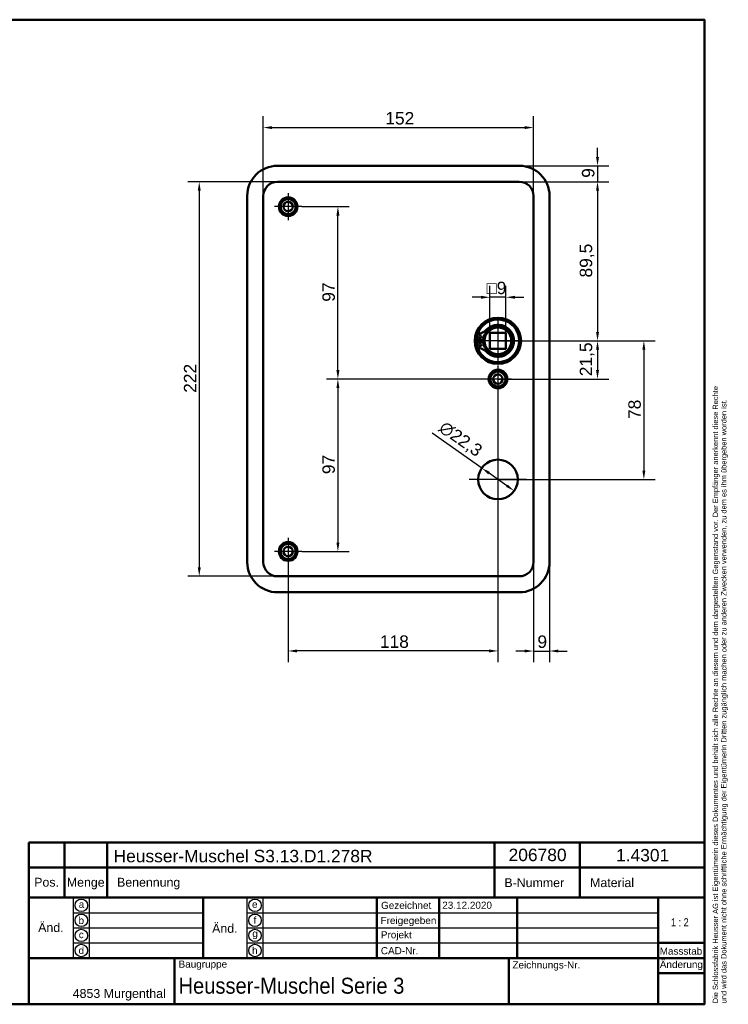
# Model space of a CAD drawing. Header units: millimetres. Extents: x 20 to 833, y 20 to 574.
# Tile 4 of 4: x 435 to 833, y 20 to 574. Entities that reach past the tile are written whole.
import ezdxf
from ezdxf.enums import TextEntityAlignment as Align

# ---------------------------------------------------------------- set-up
doc = ezdxf.new("R2010")
doc.units = ezdxf.units.MM
doc.header["$LTSCALE"] = 2
for name, color, linetype, lineweight in [('Bemaßungen(DIN)', 7, 'Continuous', 25), ('Mittelpunktmarkierung(DIN)', 7, 'Continuous', 25), ('Sichtbare Kanten(DIN)', 7, 'Continuous', 50), ('Skizziergeometrie(DIN)', 7, 'Continuous', 50), ('Skizzierlinie(DIN)', 7, 'Continuous', 25), ('Symbole(DIN)', 7, 'Continuous', 25)]:
    doc.layers.add(name, color=color, linetype=linetype, lineweight=lineweight)
doc.styles.add('Aktuell-DIN', font='arial.ttf')
doc.styles.add('STANDARD-DIN~0', font='arial.ttf')
doc.styles.add('Textstil10', font='arial.ttf')
doc.styles.add('Textstil41', font='arial.ttf', dxfattribs={"width": 0.8})
doc.styles.add('Textstil83', font='arial.ttf', dxfattribs={"width": 0.8})
doc.dimstyles.new('CAD-LAN', dxfattribs={"dimscale": 2, "dimtxt": 3.5, "dimasz": 2.5, "dimexe": 3.175, "dimexo": 0, "dimgap": 0.8, "dimtad": 1, "dimrnd": 1e-08, "dimtxsty": 'STANDARD-DIN~0', "dimcen": 0.09, "dimdle": 10, "dimclrd": 250, "dimclre": 250, "dimclrt": 250, "dimadec": 0, "dimazin": 2, "dimtfac": 1, "dimtmove": 0, "dimatfit": 3, "dimfxl": 1, "dimtolj": 1, "dimtzin": 0, "dimlwd": 25, "dimlwe": 25, "dimarcsym": 0})

# ---------------------------------------------------------------- blocks, each defined once
blk = doc.blocks.new('Ränder Standardrahmen')
at = {"layer": 'Skizziergeometrie(DIN)', "flags": 128}
blk.add_lwpolyline([(10, 10), (10, 287), (410, 287), (410, 10), (10, 10)], dxfattribs=at)
blk = doc.blocks.new('Schriftfelder Heusser')
at = {"layer": 'Skizziergeometrie(DIN)'}
for p, q in [((101, 229.92), (101, 236.92)), ((101, 236.92), (291, 236.92)), ((111, 229.92), (111, 236.92)), ((123, 229.92), (123, 236.92)), ((232, 229.92), (232, 236.92)), ((256, 229.92), (256, 236.92)), ((291, 236.92), (291, 229.92)), ((101, 191.42), (101, 229.92)), ((101, 229.92), (291, 229.92)), ((111, 229.92), (111, 221.42)), ((123, 229.92), (123, 221.42)), ((232, 229.92), (232, 221.42)), ((256, 229.92), (256, 221.42)), ((291, 229.92), (291, 191.42)), ((101, 221.42), (291, 221.42)), ((150, 221.42), (150, 204.42)), ((198.85, 221.42), (198.85, 204.42)), ((216.35, 221.42), (216.35, 204.42)), ((238.35, 221.42), (238.35, 204.42)), ((278, 221.42), (278, 191.42)), ((278, 208.67), (291, 208.67)), ((101, 204.42), (291, 204.42)), ((142, 204.42), (142, 191.42)), ((236, 204.42), (236, 191.42)), ((278, 200.17), (291, 200.17)), ((291, 191.42), (101, 191.42))]:
    blk.add_line(p, q, dxfattribs=at)
at = {"layer": 'Skizzierlinie(DIN)'}
for p, q in [((113.5, 221.42), (113.5, 204.42)), ((118, 221.42), (118, 204.42)), ((162.35, 221.42), (162.35, 204.42)), ((166.85, 221.42), (166.85, 204.42)), ((113.5, 217.17), (150, 217.17)), ((162.35, 217.17), (278, 217.17)), ((113.5, 212.92), (150, 212.92)), ((162.35, 212.92), (278, 212.92)), ((113.5, 208.67), (150, 208.67)), ((162.35, 208.67), (278, 208.67))]:
    blk.add_line(p, q, dxfattribs=at)
for centre in [(115.75, 219.25), (164.6, 219.25), (115.75, 215.04), (164.6, 215.04), (115.75, 210.79), (164.6, 210.79), (115.75, 206.54), (164.6, 206.54)]:
    blk.add_circle(centre, 1.75, dxfattribs=at)
at = {"layer": 'Symbole(DIN)', "color": 7, "insert": (293.33, 191.7), "char_height": 1.5, "width": 182.3003, "attachment_point": 1, "rotation": 90, "line_spacing_factor": 0.944221, "style": 'Aktuell-DIN'}
blk.add_mtext('\\fArial|b0|i0;\\H1.5000;Die Schlossfabrik Heusser AG ist Eigentümerin dieses Dokumentes und behält sich alle Rechte an diesem und dem dargestellten Gegenstand vor. Der Empfänger anerkennt diese Rechte\\Pund wird das Dokument nicht ohne schriftliche Ermächtigung der Eigentümerin Dritten zugänglich machen oder zu anderen Zwecken verwenden, zu dem es ihm übergeben worden ist.\\P ', dxfattribs=at)
at = {"layer": 'Symbole(DIN)', "color": 179, "true_color": 0x262659, "style": 'Aktuell-DIN'}
for s, insert, char_height, attachment_point in [('B-Nummer', (234.74, 225.62), 2.489, 4), ('Material', (265.02, 225.62), 2.489, 5), ('Pos.', (106, 227), 2.489, 2), ('Menge', (117, 227), 2.489, 2), ('Benennung', (125.81, 225.38), 2.489, 4), ('\\fArial|b0|i0;a', (115.81, 219.53), 2, 5), ('\\fArial|b0|i0;e', (164.54, 219.53), 2, 5), ('\\fArial|b0|i0;Gezeichnet', (200.05, 219.23), 2, 4), ('\\fArial|b0|i0;b', (115.75, 215), 2, 5), ('\\fArial|b0|i0;f', (164.55, 215.06), 2, 5), ('\\fArial|b0|i0;Freigegeben', (199.92, 216), 2, 1), ('\\fArial|b0|i0;c', (115.75, 211.01), 2, 5), ('\\fArial|b0|i0;g', (164.63, 211.05), 2, 5), ('\\fArial|b0|i0;Projekt', (200, 211.98), 2, 1), ('\\fArial|b0|i0;d', (115.76, 206.55), 2, 5), ('\\fArial|b0|i0;h', (164.55, 206.57), 2, 5), ('\\fArial|b0|i0;CAD-Nr.', (200, 207.5), 2, 1), ('\\fArial|b0|i0;\\H2.0000;Massstab', (284.39, 206.37), 2, 5), ('\\fArial|b0|i0;\\H2.0000;Baugruppe', (143.1, 203.73), 2, 1), ('\\fArial|b0|i0;Zeichnungs-Nr.', (237, 203.5), 2, 1), ('\\fArial|b0|i0;\\H2.5000;4853 Murgenthal', (113.33, 192.46), 2.5, 7)]:
    blk.add_mtext(s, dxfattribs=dict(at, insert=insert, char_height=char_height, attachment_point=attachment_point))
at = {"layer": 'Symbole(DIN)', "color": 179, "true_color": 0x262659, "attachment_point": 5, "style": 'Aktuell-DIN'}
for s, insert, char_height, width in [('Änd.', (107.21, 213), 2.489, 12.3494), ('Änd.', (156.12, 212.76), 2.489, 12.3494), ('\\fArial|b0|i0;Änderung', (284.51, 202.33), 2, 12.1143)]:
    blk.add_mtext(s, dxfattribs=dict(at, insert=insert, char_height=char_height, width=width))
at = {"layer": 'Symbole(DIN)', "color": 7, "insert": (143.1, 196.62), "char_height": 4.5, "width": 90.18, "attachment_point": 4, "style": 'Aktuell-DIN'}
blk.add_mtext('\\fArial|b0|i0;\\W0.90;\\H4.5000;Heusser-Muschel Serie 3', dxfattribs=at)
at = {"layer": 'Symbole(DIN)', "color": 179, "true_color": 0x262659, "style": 'Textstil10'}
blk.add_attdef('ERSTELLUNGSDATUM_001', (217.26, 218.29), '', height=2, dxfattribs=at)
at = {"layer": 'Symbole(DIN)', "color": 179, "true_color": 0x262659}
for tag, height, style, p in [('AUTOR', 2.49, 'Aktuell-DIN', (240.03, 219.26)), ('KONTROLLDATUM', 2, 'Textstil10', (217.42, 215.04)), ('KONTROLLIERT_VON', 2, 'Textstil10', (239.98, 215.05))]:
    blk.add_attdef(tag, text='', height=height, dxfattribs=dict(at, style=style)).set_placement(p, align=Align.MIDDLE_LEFT)
at = {"layer": 'Symbole(DIN)', "color": 7, "style": 'Textstil83', "width": 0.8}
blk.add_attdef('Anfänglicher_Ansichtsmaßstab_001', (281.57, 213.34), '', height=2.3, dxfattribs=at)
at = {"layer": 'Symbole(DIN)', "color": 179, "true_color": 0x262659, "style": 'Textstil10'}
blk.add_attdef('PROJEKT', text='', height=2, dxfattribs=at).set_placement((217.77, 209.72), align=Align.BOTTOM_LEFT)
at = {"layer": 'Symbole(DIN)', "color": 7, "style": 'Textstil41', "width": 0.8}
blk.add_attdef('STATUS', text='', height=5, dxfattribs=at).set_placement((284.53, 195.86), align=Align.MIDDLE_CENTER)
blk = doc.blocks.new('*D8')
at = {"layer": 'Bemaßungen(DIN)', "color": 250, "linetype": 'Continuous', "lineweight": 25, "true_color": 0x3f3f3f, "transparency": 16777216}
for p, q in [((571.85, 474.82), (571.85, 519.64)), ((723.85, 474.82), (723.85, 519.64)), ((576.85, 513.29), (718.85, 513.29))]:
    blk.add_line(p, q, dxfattribs=at)
at = {"layer": 'Bemaßungen(DIN)', "color": 250, "linetype": 'Continuous', "true_color": 0x3f3f3f, "transparency": 16777216}
for points in [[(576.85, 514.12), (576.85, 512.46), (571.85, 513.29)], [(718.85, 514.12), (718.85, 512.46), (723.85, 513.29)]]:
    blk.add_solid(points, dxfattribs=at)
at = {"layer": 'Defpoints', "color": 0, "linetype": 'Continuous', "transparency": 16777216}
for p in [(723.85, 513.29), (571.85, 474.82), (723.85, 474.82)]:
    blk.add_point(p, dxfattribs=at)
at = {"layer": 'Bemaßungen(DIN)', "color": 250, "linetype": 'Continuous', "lineweight": 25, "true_color": 0x3f3f3f, "transparency": 16777216, "insert": (640.48, 522.04), "char_height": 7, "attachment_point": 1, "style": 'STANDARD-DIN~0'}
blk.add_mtext('\\A1;152', dxfattribs=at)
blk = doc.blocks.new('*D9')
at = {"layer": 'Bemaßungen(DIN)', "color": 250, "linetype": 'Continuous', "lineweight": 25, "true_color": 0x3f3f3f, "transparency": 16777216}
for p, q in [((579.85, 482.82), (529.5, 482.82)), ((535.85, 477.82), (535.85, 265.82)), ((579.85, 260.82), (529.5, 260.82))]:
    blk.add_line(p, q, dxfattribs=at)
at = {"layer": 'Bemaßungen(DIN)', "color": 250, "linetype": 'Continuous', "true_color": 0x3f3f3f, "transparency": 16777216}
for points in [[(535.02, 477.82), (536.69, 477.82), (535.85, 482.82)], [(535.02, 265.82), (536.69, 265.82), (535.85, 260.82)]]:
    blk.add_solid(points, dxfattribs=at)
at = {"layer": 'Defpoints', "color": 0, "linetype": 'Continuous', "transparency": 16777216}
for p in [(579.85, 482.82), (535.85, 260.82), (579.85, 260.82)]:
    blk.add_point(p, dxfattribs=at)
at = {"layer": 'Bemaßungen(DIN)', "color": 250, "linetype": 'Continuous', "lineweight": 25, "true_color": 0x3f3f3f, "transparency": 16777216, "insert": (527.22, 364.06), "char_height": 7, "attachment_point": 1, "rotation": 90, "style": 'STANDARD-DIN~0'}
blk.add_mtext('\\A1;222', dxfattribs=at)
blk = doc.blocks.new('*D10')
at = {"layer": 'Bemaßungen(DIN)', "color": 250, "linetype": 'Continuous', "lineweight": 25, "true_color": 0x3f3f3f, "transparency": 16777216}
for p, q in [((715.85, 482.82), (766.2, 482.82)), ((759.85, 477.82), (759.85, 398.32)), ((703.85, 393.32), (766.2, 393.32))]:
    blk.add_line(p, q, dxfattribs=at)
at = {"layer": 'Bemaßungen(DIN)', "color": 250, "linetype": 'Continuous', "true_color": 0x3f3f3f, "transparency": 16777216}
for points in [[(759.02, 477.82), (760.69, 477.82), (759.85, 482.82)], [(759.02, 398.32), (760.69, 398.32), (759.85, 393.32)]]:
    blk.add_solid(points, dxfattribs=at)
at = {"layer": 'Defpoints', "color": 0, "linetype": 'Continuous', "transparency": 16777216}
for p in [(715.85, 482.82), (703.85, 393.32), (759.85, 393.32)]:
    blk.add_point(p, dxfattribs=at)
at = {"layer": 'Bemaßungen(DIN)', "color": 250, "linetype": 'Continuous', "lineweight": 25, "true_color": 0x3f3f3f, "transparency": 16777216, "insert": (749.84, 428.94), "char_height": 7, "attachment_point": 1, "rotation": 90, "style": 'STANDARD-DIN~0'}
blk.add_mtext('\\A1;89,5', dxfattribs=at)
blk = doc.blocks.new('*D11')
at = {"layer": 'Bemaßungen(DIN)', "color": 250, "linetype": 'Continuous', "lineweight": 25, "true_color": 0x3f3f3f, "transparency": 16777216}
for p, q in [((703.85, 393.32), (766.2, 393.32)), ((759.85, 388.32), (759.85, 376.82)), ((703.85, 371.82), (766.2, 371.82))]:
    blk.add_line(p, q, dxfattribs=at)
at = {"layer": 'Bemaßungen(DIN)', "color": 250, "linetype": 'Continuous', "true_color": 0x3f3f3f, "transparency": 16777216}
for points in [[(759.02, 388.32), (760.69, 388.32), (759.85, 393.32)], [(759.02, 376.82), (760.69, 376.82), (759.85, 371.82)]]:
    blk.add_solid(points, dxfattribs=at)
at = {"layer": 'Defpoints', "color": 0, "linetype": 'Continuous', "transparency": 16777216}
for p in [(703.85, 393.32), (703.85, 371.82), (759.85, 371.82)]:
    blk.add_point(p, dxfattribs=at)
at = {"layer": 'Bemaßungen(DIN)', "color": 250, "linetype": 'Continuous', "lineweight": 25, "true_color": 0x3f3f3f, "transparency": 16777216, "insert": (749.84, 373.39), "char_height": 7, "attachment_point": 1, "rotation": 90, "style": 'STANDARD-DIN~0'}
blk.add_mtext('\\A1;21,5', dxfattribs=at)
blk = doc.blocks.new('*D12')
at = {"layer": 'Bemaßungen(DIN)', "color": 250, "linetype": 'Continuous', "lineweight": 25, "true_color": 0x3f3f3f, "transparency": 16777216}
for p, q in [((759.85, 496.82), (759.85, 501.82)), ((715.85, 491.82), (766.2, 491.82)), ((759.85, 491.82), (759.85, 482.82)), ((715.85, 482.82), (766.2, 482.82)), ((759.85, 477.82), (759.85, 472.82))]:
    blk.add_line(p, q, dxfattribs=at)
at = {"layer": 'Bemaßungen(DIN)', "color": 250, "linetype": 'Continuous', "true_color": 0x3f3f3f, "transparency": 16777216}
for points in [[(759.02, 496.82), (760.69, 496.82), (759.85, 491.82)], [(759.02, 477.82), (760.69, 477.82), (759.85, 482.82)]]:
    blk.add_solid(points, dxfattribs=at)
at = {"layer": 'Defpoints', "color": 0, "linetype": 'Continuous', "transparency": 16777216}
for p in [(715.85, 491.82), (715.85, 482.82), (759.85, 482.82)]:
    blk.add_point(p, dxfattribs=at)
at = {"layer": 'Bemaßungen(DIN)', "color": 250, "linetype": 'Continuous', "lineweight": 25, "true_color": 0x3f3f3f, "transparency": 16777216, "insert": (751.1, 485.02), "char_height": 7, "attachment_point": 1, "rotation": 90, "style": 'STANDARD-DIN~0'}
blk.add_mtext('\\A1;9', dxfattribs=at)
blk = doc.blocks.new('*D13')
at = {"layer": 'Bemaßungen(DIN)', "color": 250, "linetype": 'Continuous', "lineweight": 25, "true_color": 0x3f3f3f, "transparency": 16777216}
for p, q in [((703.85, 393.32), (792.27, 393.32)), ((785.92, 388.32), (785.92, 320.32)), ((703.85, 315.32), (792.27, 315.32))]:
    blk.add_line(p, q, dxfattribs=at)
at = {"layer": 'Bemaßungen(DIN)', "color": 250, "linetype": 'Continuous', "true_color": 0x3f3f3f, "transparency": 16777216}
for points in [[(785.09, 388.32), (786.76, 388.32), (785.92, 393.32)], [(785.09, 320.32), (786.76, 320.32), (785.92, 315.32)]]:
    blk.add_solid(points, dxfattribs=at)
at = {"layer": 'Defpoints', "color": 0, "linetype": 'Continuous', "transparency": 16777216}
for p in [(703.85, 393.32), (703.85, 315.32), (785.92, 315.32)]:
    blk.add_point(p, dxfattribs=at)
at = {"layer": 'Bemaßungen(DIN)', "color": 250, "linetype": 'Continuous', "lineweight": 25, "true_color": 0x3f3f3f, "transparency": 16777216, "insert": (777.18, 349.33), "char_height": 7, "attachment_point": 1, "rotation": 90, "style": 'STANDARD-DIN~0'}
blk.add_mtext('\\A1;78', dxfattribs=at)
blk = doc.blocks.new('*D14')
at = {"layer": 'Bemaßungen(DIN)', "color": 250, "linetype": 'Continuous', "lineweight": 25, "true_color": 0x3f3f3f, "transparency": 16777216}
for p, q in [((593.5, 468.82), (620.19, 468.82)), ((613.84, 376.82), (613.84, 463.82)), ((703.85, 371.82), (607.49, 371.82))]:
    blk.add_line(p, q, dxfattribs=at)
at = {"layer": 'Bemaßungen(DIN)', "color": 250, "linetype": 'Continuous', "true_color": 0x3f3f3f, "transparency": 16777216}
for points in [[(613.01, 463.82), (614.68, 463.82), (613.84, 468.82)], [(613.01, 376.82), (614.68, 376.82), (613.84, 371.82)]]:
    blk.add_solid(points, dxfattribs=at)
at = {"layer": 'Defpoints', "color": 0, "linetype": 'Continuous', "transparency": 16777216}
for p in [(593.5, 468.82), (613.84, 468.82), (703.85, 371.82)]:
    blk.add_point(p, dxfattribs=at)
at = {"layer": 'Bemaßungen(DIN)', "color": 250, "linetype": 'Continuous', "lineweight": 25, "true_color": 0x3f3f3f, "transparency": 16777216, "insert": (605.1, 415.3), "char_height": 7, "attachment_point": 1, "rotation": 90, "style": 'STANDARD-DIN~0'}
blk.add_mtext('\\A1;97', dxfattribs=at)
blk = doc.blocks.new('*D15')
at = {"layer": 'Bemaßungen(DIN)', "color": 250, "linetype": 'Continuous', "lineweight": 25, "true_color": 0x3f3f3f, "transparency": 16777216}
for p, q in [((703.85, 371.82), (607.49, 371.82)), ((613.84, 366.82), (613.84, 279.82)), ((593.5, 274.82), (620.19, 274.82))]:
    blk.add_line(p, q, dxfattribs=at)
at = {"layer": 'Bemaßungen(DIN)', "color": 250, "linetype": 'Continuous', "true_color": 0x3f3f3f, "transparency": 16777216}
for points in [[(613.01, 366.82), (614.68, 366.82), (613.84, 371.82)], [(613.01, 279.82), (614.68, 279.82), (613.84, 274.82)]]:
    blk.add_solid(points, dxfattribs=at)
at = {"layer": 'Defpoints', "color": 0, "linetype": 'Continuous', "transparency": 16777216}
for p in [(703.85, 371.82), (593.5, 274.82), (613.84, 274.82)]:
    blk.add_point(p, dxfattribs=at)
at = {"layer": 'Bemaßungen(DIN)', "color": 250, "linetype": 'Continuous', "lineweight": 25, "true_color": 0x3f3f3f, "transparency": 16777216, "insert": (605.1, 318.3), "char_height": 7, "attachment_point": 1, "rotation": 90, "style": 'STANDARD-DIN~0'}
blk.add_mtext('\\A1;97', dxfattribs=at)
blk = doc.blocks.new('*D16')
at = {"layer": 'Bemaßungen(DIN)', "color": 250, "linetype": 'Continuous', "lineweight": 25, "true_color": 0x3f3f3f, "transparency": 16777216}
for p, q in [((703.85, 364.17), (703.85, 212.47)), ((585.85, 267.17), (585.85, 212.47)), ((698.85, 218.82), (590.85, 218.82))]:
    blk.add_line(p, q, dxfattribs=at)
at = {"layer": 'Bemaßungen(DIN)', "color": 250, "linetype": 'Continuous', "true_color": 0x3f3f3f, "transparency": 16777216}
for points in [[(590.85, 219.65), (590.85, 217.98), (585.85, 218.82)], [(698.85, 219.65), (698.85, 217.98), (703.85, 218.82)]]:
    blk.add_solid(points, dxfattribs=at)
at = {"layer": 'Defpoints', "color": 0, "linetype": 'Continuous', "transparency": 16777216}
for p in [(703.85, 364.17), (585.85, 267.17), (585.85, 218.82)]:
    blk.add_point(p, dxfattribs=at)
at = {"layer": 'Bemaßungen(DIN)', "color": 250, "linetype": 'Continuous', "lineweight": 25, "true_color": 0x3f3f3f, "transparency": 16777216, "insert": (637.44, 227.57), "char_height": 7, "attachment_point": 1, "style": 'STANDARD-DIN~0'}
blk.add_mtext('\\A1;118', dxfattribs=at)
blk = doc.blocks.new('*D17')
at = {"layer": 'Bemaßungen(DIN)', "color": 250, "linetype": 'Continuous', "lineweight": 25, "true_color": 0x3f3f3f, "transparency": 16777216}
for p, q in [((723.85, 268.82), (723.85, 212.43)), ((732.85, 268.82), (732.85, 212.43)), ((718.85, 218.78), (713.85, 218.78)), ((723.85, 218.78), (732.85, 218.78)), ((737.85, 218.78), (742.85, 218.78))]:
    blk.add_line(p, q, dxfattribs=at)
at = {"layer": 'Bemaßungen(DIN)', "color": 250, "linetype": 'Continuous', "true_color": 0x3f3f3f, "transparency": 16777216}
for points in [[(718.85, 219.62), (718.85, 217.95), (723.85, 218.78)], [(737.85, 219.62), (737.85, 217.95), (732.85, 218.78)]]:
    blk.add_solid(points, dxfattribs=at)
at = {"layer": 'Defpoints', "color": 0, "linetype": 'Continuous', "transparency": 16777216}
for p in [(723.85, 268.82), (732.85, 268.82), (732.85, 218.78)]:
    blk.add_point(p, dxfattribs=at)
at = {"layer": 'Bemaßungen(DIN)', "color": 250, "linetype": 'Continuous', "lineweight": 25, "true_color": 0x3f3f3f, "transparency": 16777216, "insert": (726.05, 227.53), "char_height": 7, "attachment_point": 1, "style": 'STANDARD-DIN~0'}
blk.add_mtext('\\A1;9', dxfattribs=at)
blk = doc.blocks.new('*D18')
at = {"layer": 'Bemaßungen(DIN)', "color": 250, "linetype": 'Continuous', "lineweight": 25, "true_color": 0x3f3f3f, "transparency": 16777216}
for p, q in [((694.74, 321.74), (666.94, 341.31)), ((708.88, 311.78), (698.82, 318.86))]:
    blk.add_line(p, q, dxfattribs=at)
at = {"layer": 'Bemaßungen(DIN)', "color": 250, "linetype": 'Continuous', "true_color": 0x3f3f3f, "transparency": 16777216}
for points in [[(699.3, 319.54), (698.34, 318.18), (694.74, 321.74)], [(709.36, 312.46), (708.4, 311.1), (712.97, 308.9)]]:
    blk.add_solid(points, dxfattribs=at)
at = {"layer": 'Defpoints', "color": 0, "linetype": 'Continuous', "transparency": 16777216}
for p in [(694.74, 321.74), (712.97, 308.9)]:
    blk.add_point(p, dxfattribs=at)
at = {"layer": 'Bemaßungen(DIN)', "color": 250, "linetype": 'Continuous', "lineweight": 25, "true_color": 0x3f3f3f, "transparency": 16777216, "insert": (674.14, 348.76), "char_height": 7, "attachment_point": 1, "rotation": 324.8536, "style": 'STANDARD-DIN~0'}
blk.add_mtext('\\A1;∅22,3', dxfattribs=at)
blk = doc.blocks.new('*D19')
at = {"layer": 'Bemaßungen(DIN)', "color": 250, "linetype": 'Continuous', "lineweight": 25, "true_color": 0x3f3f3f, "transparency": 16777216}
for p, q in [((699.35, 397.82), (699.35, 424.17)), ((708.35, 397.82), (708.35, 424.17)), ((694.35, 417.82), (689.35, 417.82)), ((708.35, 417.82), (699.35, 417.82)), ((713.35, 417.82), (718.35, 417.82))]:
    blk.add_line(p, q, dxfattribs=at)
at = {"layer": 'Bemaßungen(DIN)', "color": 250, "linetype": 'Continuous', "true_color": 0x3f3f3f, "transparency": 16777216}
for points in [[(694.35, 418.65), (694.35, 416.98), (699.35, 417.82)], [(713.35, 418.65), (713.35, 416.98), (708.35, 417.82)]]:
    blk.add_solid(points, dxfattribs=at)
at = {"layer": 'Defpoints', "color": 0, "linetype": 'Continuous', "transparency": 16777216}
for p in [(699.35, 417.82), (699.35, 397.82), (708.35, 397.82)]:
    blk.add_point(p, dxfattribs=at)
at = {"layer": 'Bemaßungen(DIN)', "color": 250, "linetype": 'Continuous', "lineweight": 25, "true_color": 0x3f3f3f, "transparency": 16777216, "insert": (697.48, 426.57), "char_height": 7, "attachment_point": 1, "style": 'STANDARD-DIN~0'}
blk.add_mtext('\\A1;\\fAIGDT|b0|i0;\\H7.0000;o\\fArial|b0|i0;\\H7.0000;9', dxfattribs=at)

msp = doc.modelspace()

# ---------------------------------------------------------------- linework, layer by layer
at = {"layer": 'Mittelpunktmarkierung(DIN)', "linetype": 'Continuous'}
for p, q in [((585.8526, 476.4673), (585.8526, 461.1673)), ((593.5026, 468.8173), (578.2026, 468.8173)), ((703.8526, 405.8173), (703.8526, 380.8173)), ((716.3526, 393.3173), (691.3526, 393.3173)), ((703.8526, 379.4673), (703.8526, 364.1673)), ((711.5026, 371.8173), (696.2026, 371.8173)), ((703.8526, 331.4673), (703.8526, 299.1673)), ((720.0026, 315.3173), (687.7026, 315.3173)), ((585.8526, 282.4673), (585.8526, 267.1673)), ((593.5026, 274.8173), (578.2026, 274.8173))]:
    msp.add_line(p, q, dxfattribs=at)
at = {"layer": 'Sichtbare Kanten(DIN)'}
for p, q in [((579.8526, 491.8173), (715.8526, 491.8173)), ((715.8526, 482.8173), (579.8526, 482.8173)), ((562.8526, 268.8173), (562.8526, 474.8173)), ((571.8526, 474.8173), (571.8526, 268.8173)), ((723.8526, 268.8173), (723.8526, 474.8173)), ((732.8526, 474.8173), (732.8526, 268.8173)), ((691.8945, 393.9339), (691.8945, 396.9578)), ((695.5945, 393.9339), (691.8945, 393.9339)), ((708.3526, 397.8173), (699.3526, 397.8173)), ((699.3526, 397.8173), (699.3526, 388.8173)), ((708.3526, 388.8173), (708.3526, 397.8173)), ((691.8945, 392.7006), (695.5945, 392.7006)), ((691.8945, 389.6767), (691.8945, 392.7006)), ((699.3526, 388.8173), (708.3526, 388.8173)), ((579.8526, 260.8173), (715.8526, 260.8173)), ((715.8526, 251.8173), (579.8526, 251.8173))]:
    msp.add_line(p, q, dxfattribs=at)
for centre, radius in [((585.8526, 468.8173), 5.25), ((585.8526, 468.8173), 4.25), ((585.8526, 468.8173), 2.65), ((703.8526, 393.3173), 13), ((703.8526, 393.3173), 12.5), ((703.8526, 393.3173), 8), ((703.8526, 393.3173), 7.5), ((693.7445, 395.5489), 0.85), ((693.7445, 391.0856), 0.85), ((703.8526, 371.8173), 5.25), ((703.8526, 371.8173), 4.25), ((703.8526, 371.8173), 2.65), ((703.8526, 315.3173), 11.15), ((585.8526, 274.8173), 5.25), ((585.8526, 274.8173), 4.25), ((585.8526, 274.8173), 2.65)]:
    msp.add_circle(centre, radius, dxfattribs=at)
for centre, radius, start, end in [((579.8526, 474.8173), 17, 90, 180), ((715.8526, 474.8173), 17, 0, 90), ((579.8526, 474.8173), 8, 90, 180), ((715.8526, 474.8173), 8, 0, 90), ((703.8526, 393.3173), 12, 198.172127, 161.827873), ((691.1545, 405.6402), 8.6779, 274.967053, 315.859095), ((703.1192, 393.3173), 7.55, 125.687104, 175.314993), ((703.8526, 393.3173), 9.0167, 224.140905, 135.859095), ((703.8526, 393.3173), 12, 175.211021, 184.788979), ((703.8526, 393.3173), 9, 176.0711, 183.9289), ((703.8526, 393.3173), 8.2, 153.630564, 206.369436), ((691.1545, 380.9943), 8.6779, 44.140905, 85.032947), ((703.1192, 393.3173), 7.55, 184.685007, 234.312896), ((579.8526, 268.8173), 17, 180, 270), ((579.8526, 268.8173), 8, 180, 270), ((715.8526, 268.8173), 8, 270, 0), ((715.8526, 268.8173), 17, 270, 0)]:
    msp.add_arc(centre, radius, start, end, dxfattribs=at)

# ---------------------------------------------------------------- block references
at = {"xscale": 2, "yscale": 2, "zscale": 2}
msp.add_blockref('Ränder Standardrahmen', (0, 0), dxfattribs=at)
msp.add_blockref('Schriftfelder Heusser', (238, -362.8333), dxfattribs=at).add_auto_attribs({'ERSTELLUNGSDATUM_001': '23.12.2020', 'Anfänglicher_Ansichtsmaßstab_001': '1 : 2'})

# ---------------------------------------------------------------- texts
at = {"layer": 'Symbole(DIN)', "color": 7, "char_height": 7, "attachment_point": 1, "style": 'Aktuell-DIN'}
for s, insert, width in [('{\\fArial|b0|i0;\\H7.0000;Heusser-Muschel S3.13.D1.278R}', (487.6588, 106.9058), 145.655489), ('{\\fArial|b0|i0;\\H7.0000;206780}', (709.8296, 107.5797), 32.620428), ('{\\fArial|b0|i0;\\H7.0000;1.4301}', (770.274, 107.4007), 29.899392)]:
    msp.add_mtext(s, dxfattribs=dict(at, insert=insert, width=width))

# ---------------------------------------------------------------- dimensions: what is measured, and where the dimension line sits
at = {"layer": 'Bemaßungen(DIN)', "color": 250, "linetype": 'Continuous', "lineweight": 25, "true_color": 0x3f3f3f}
for base, p1, p2, angle, override, picture, middle in [((723.8526, 513.2899), (571.8526, 474.8173), (723.8526, 474.8173), 180, {"dimgap": 0.8, "dimdec": 2, "dimtol": 0, "dimlim": 0, "dimtp": 0, "dimtm": 0, "dimtdec": 2, "dimtofl": 0, "dimatfit": 1}, '*D8', (647.8526, 513.2899)), ((759.8526, 482.8173), (715.8526, 491.8173), (715.8526, 482.8173), 270, {"dimgap": 0.8, "dimdec": 2, "dimtol": 0, "dimlim": 0, "dimtp": 0, "dimtm": 0, "dimtdec": 2, "dimtofl": 1, "dimatfit": 1}, '*D12', (759.8526, 487.3173)), ((535.8526, 260.8173), (579.8526, 482.8173), (579.8526, 260.8173), 90, {"dimgap": 0.8, "dimdec": 2, "dimtol": 0, "dimlim": 0, "dimtp": 0, "dimtm": 0, "dimtdec": 2, "dimtofl": 0, "dimatfit": 1}, '*D9', (535.8526, 371.8173)), ((759.8526, 393.3173), (715.8526, 482.8173), (703.8526, 393.3173), 90, {"dimgap": 0.8, "dimdec": 2, "dimtol": 0, "dimlim": 0, "dimtp": 0, "dimtm": 0, "dimtdec": 2, "dimtofl": 0, "dimatfit": 1}, '*D10', (759.8526, 438.0673)), ((613.8447, 468.8173), (703.8526, 371.8173), (593.5026, 468.8173), 90, {"dimgap": 0.8, "dimdec": 2, "dimtol": 0, "dimlim": 0, "dimtp": 0, "dimtm": 0, "dimtdec": 2, "dimtofl": 0, "dimatfit": 1}, '*D14', (613.8447, 420.3173)), ((759.8526, 371.8173), (703.8526, 393.3173), (703.8526, 371.8173), 90, {"dimgap": 0.8, "dimdec": 2, "dimtol": 0, "dimlim": 0, "dimtp": 0, "dimtm": 0, "dimtdec": 2, "dimtofl": 0, "dimatfit": 1}, '*D11', (759.8526, 382.5673)), ((785.9244, 315.3173), (703.8526, 393.3173), (703.8526, 315.3173), 90, {"dimgap": 0.8, "dimdec": 2, "dimtol": 0, "dimlim": 0, "dimtp": 0, "dimtm": 0, "dimtdec": 2, "dimtofl": 0, "dimatfit": 1}, '*D13', (785.9244, 354.3173)), ((613.8447, 274.8173), (703.8526, 371.8173), (593.5026, 274.8173), 90, {"dimgap": 0.8, "dimdec": 2, "dimtol": 0, "dimlim": 0, "dimtp": 0, "dimtm": 0, "dimtdec": 2, "dimtofl": 0, "dimatfit": 1}, '*D15', (613.8447, 323.3173)), ((585.8526, 218.8173), (703.8526, 364.1673), (585.8526, 267.1673), 180, {"dimgap": 0.8, "dimdec": 2, "dimtol": 0, "dimlim": 0, "dimtp": 0, "dimtm": 0, "dimtdec": 2, "dimtofl": 0, "dimatfit": 1}, '*D16', (644.8526, 218.8173))]:
    dim = msp.add_linear_dim(base=base, p1=p1, p2=p2, angle=angle, dimstyle='CAD-LAN', override=override, dxfattribs=at)
    dim.commit()
    dim.dimension.update_dxf_attribs({"geometry": picture, "text_midpoint": middle, "dimtype": 160})
dim = msp.add_linear_dim(base=(699.3526, 417.8173), p1=(708.3526, 397.8173), p2=(699.3526, 397.8173), angle=180, text='\\fAIGDT|b0|i0;\\H7.0000;o\\fArial|b0|i0;\\H7.0000;<>', dimstyle='CAD-LAN', override={"dimgap": 0.8, "dimdec": 2, "dimtol": 0, "dimlim": 0, "dimtp": 0, "dimtm": 0, "dimtdec": 2, "dimtofl": 1, "dimatfit": 1}, dxfattribs=at)
dim.commit()
dim.dimension.update_dxf_attribs({"geometry": '*D19', "text_midpoint": (703.8526, 417.8173), "dimtype": 160})
dim = msp.add_diameter_dim_2p(p1=(712.9697, 308.8986), p2=(694.7354, 321.736), dimstyle='CAD-LAN', override={"dimgap": 0.8, "dimdec": 2, "dimlfac": 1, "dimtol": 0, "dimlim": 0, "dimtp": 0, "dimtm": 0, "dimtdec": 2, "dimatfit": 2}, dxfattribs=at)
dim.commit()
dim.dimension.update_dxf_attribs({"geometry": '*D18', "text_midpoint": (678.7911, 332.9611), "dimtype": 163})
dim = msp.add_linear_dim(base=(732.8526, 218.782), p1=(723.8526, 268.8173), p2=(732.8526, 268.8173), dimstyle='CAD-LAN', override={"dimgap": 0.8, "dimdec": 2, "dimtol": 0, "dimlim": 0, "dimtp": 0, "dimtm": 0, "dimtdec": 2, "dimtofl": 1, "dimatfit": 1}, dxfattribs=at)
dim.commit()
dim.dimension.update_dxf_attribs({"geometry": '*D17', "text_midpoint": (728.3526, 218.782), "dimtype": 160})

doc.saveas('drawing.dxf')
